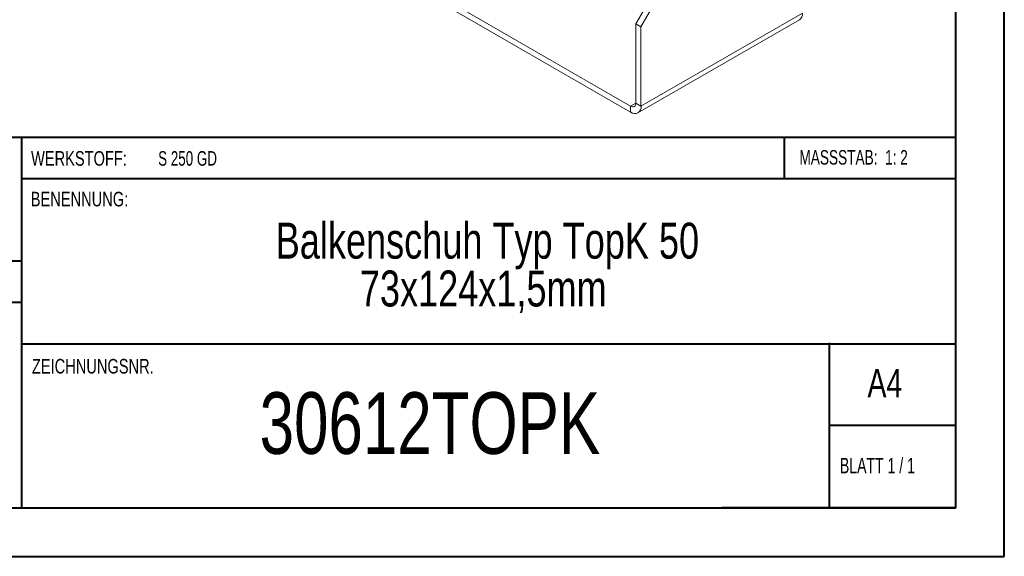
# Model space of a CAD drawing. Header units: millimetres. Extents: x 0 to 210, y 0 to 297.
# Tile 2 of 4: x 109 to 210, y 0 to 56. Entities that reach past the tile are written whole.
import ezdxf

# ---------------------------------------------------------------- set-up
doc = ezdxf.new("R2010")
doc.units = ezdxf.units.MM
doc.styles.add('SLDTEXTSTYLE0', font='TXT', dxfattribs={"width": 0.75})
doc.styles.add('SLDTEXTSTYLE1', font='TXT', dxfattribs={"width": 0.681818})
doc.styles.add('SLDTEXTSTYLE2', font='TXT', dxfattribs={"width": 0.7})
doc.styles.add('SLDTEXTSTYLE3', font='TXT', dxfattribs={"width": 0.6875})

# ---------------------------------------------------------------- blocks, each defined once
blk = doc.blocks.new('SW_NOTE_1')
at = {"color": 0, "linetype": 'Continuous', "lineweight": 0, "char_height": 3.7042, "attachment_point": 2, "style": 'SLDTEXTSTYLE0'}
for s, insert in [('Balkenschuh Typ TopK 50', (29.46, 4.77)), ('73x124x1,5mm', (29.03, -0.16))]:
    blk.add_mtext(s, dxfattribs=dict(at, insert=insert))

msp = doc.modelspace()

# ---------------------------------------------------------------- linework, layer by layer
at = {"color": 7, "linetype": 'Continuous', "lineweight": 40}
for p, q in [((210.08, 0.21), (210.08, 297.21)), ((205.08, 5.21), (205.08, 292.21)), ((205.08, 43.37), (10.11, 43.37)), ((108.91, 43.37), (108.91, 5.12)), ((187.47, 39.12), (187.47, 43.37)), ((205.08, 39.12), (108.91, 39.12)), ((108.91, 30.62), (10.11, 30.62)), ((108.91, 26.37), (10.11, 26.37)), ((108.91, 22.12), (205.08, 22.12)), ((192.08, 5.21), (192.08, 22.21)), ((205.08, 13.71), (192.08, 13.71)), ((10.08, 5.21), (205.08, 5.21)), ((205.08, 5.21), (180.99, 5.21)), ((0.08, 0.21), (210.08, 0.21))]:
    msp.add_line(p, q, dxfattribs=at)
at = {"color": 7, "linetype": 'Continuous', "lineweight": 15}
for p, q in [((171.62, 46.6), (146.88, 60.89)), ((172.15, 55.07), (176.04, 61.81)), ((172.68, 54.76), (176.57, 61.5)), ((171.62, 45.99), (146.88, 60.27)), ((172.68, 46.6), (189.3, 56.19)), ((172.15, 55.07), (172.68, 54.76)), ((172.15, 46.9), (172.15, 55.07)), ((172.37, 45.91), (188.99, 55.5)), ((172.68, 46.6), (172.68, 54.76)), ((172.15, 46.9), (171.62, 46.6)), ((172.15, 46.9), (172.68, 46.6)), ((171.62, 46.6), (171.62, 45.99))]:
    msp.add_line(p, q, dxfattribs=at)
for centre, radius, start, end in [((188.57, 56.11), 0.739, 305.0133, 6.2988), ((171.83, 46.85), 0.328, 230.7967, 9.214), ((172.04, 46.49), 0.655, 230.7967, 9.214)]:
    msp.add_arc(centre, radius, start, end, dxfattribs=at)

# ---------------------------------------------------------------- block references
at = {"color": 7, "linetype": 'Continuous', "lineweight": 0}
msp.add_blockref('SW_NOTE_1', (127.42, 29.82), dxfattribs=at)

# ---------------------------------------------------------------- texts
for s, insert, char_height, attachment_point, style in [('WERKSTOFF:', (109.91, 41.96), 1.5, 1, 'SLDTEXTSTYLE0'), ('S 250 GD', (122.99, 41.96), 1.5, 1, 'SLDTEXTSTYLE3'), ('MASSSTAB:  1: 2', (188.99, 42.07), 1.5, 1, 'SLDTEXTSTYLE2'), ('BENENNUNG:', (109.88, 37.77), 1.5, 1, 'SLDTEXTSTYLE0'), ('ZEICHNUNGSNR.', (110, 20.55), 1.5, 1, 'SLDTEXTSTYLE0'), ('A4', (196, 19.52), 2.91, 1, 'SLDTEXTSTYLE0'), ('30612TOPK', (150.96, 17.12), 6.35, 2, 'SLDTEXTSTYLE0'), ('BLATT 1 / 1', (193.16, 10.36), 1.5875, 1, 'SLDTEXTSTYLE1')]:
    msp.add_mtext(s, dxfattribs=dict(at, insert=insert, char_height=char_height, attachment_point=attachment_point, style=style))

doc.saveas('drawing.dxf')
